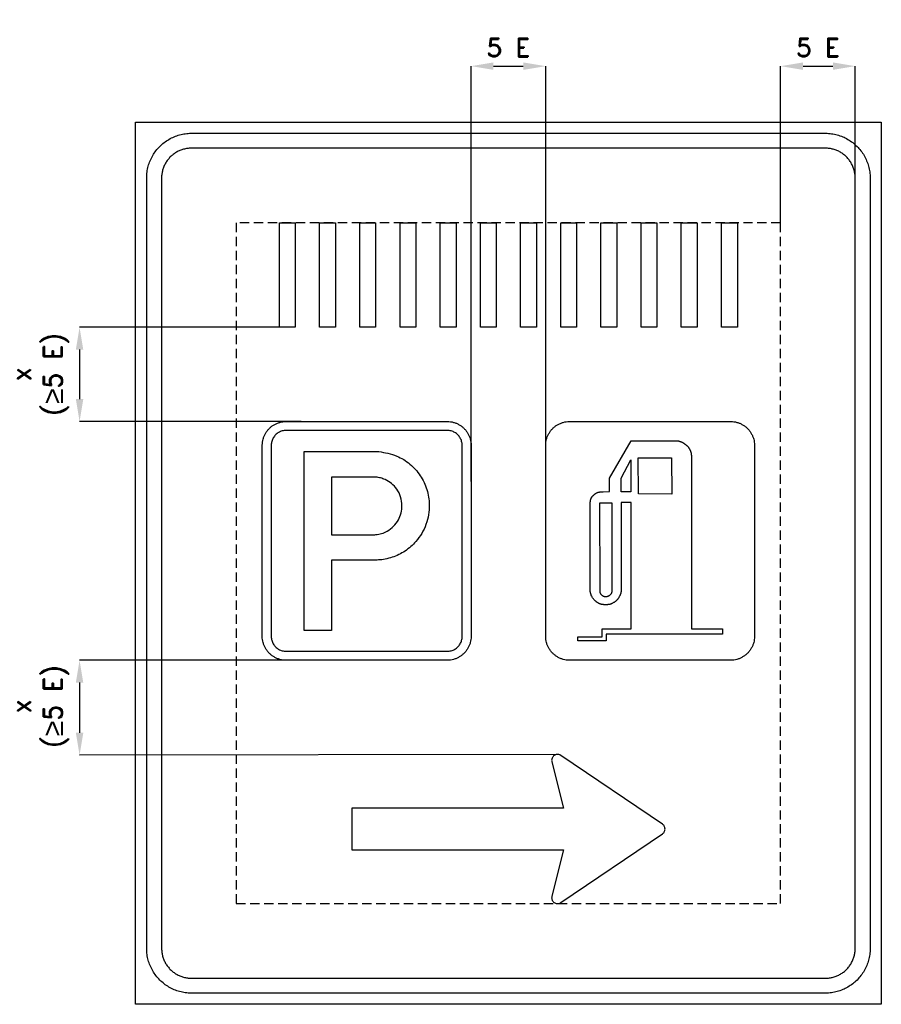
# Model space of a CAD drawing. Header units: millimetres. Extents: x 359 to 2670, y 1107 to 3747.
import ezdxf

# ---------------------------------------------------------------- set-up
doc = ezdxf.new("R2010")
doc.units = ezdxf.units.MM
doc.header["$LTSCALE"] = 5
doc.linetypes.add('ČÁRKOVANÁX2', pattern=[1.5, 1, -0.5])
doc.layers.add('Kóty', color=2, linetype='Continuous')
doc.layers.add('Značka', color=7, linetype='Continuous')
doc.styles.get("Standard").update_dxf_attribs({"font": 'romand.shx', "height": 50})
doc.dimstyles.get("Standard").update_dxf_attribs({"dimtxt": 50, "dimasz": 60, "dimexe": 0.18, "dimexo": 0.0625, "dimgap": 25, "dimtad": 1, "dimdec": 0, "dimzin": 0, "dimdsep": 46, "dimtxsty": 'Standard', "dimcen": 0.09, "dimadec": 0, "dimazin": 0, "dimtfac": 1, "dimtdec": 0, "dimtofl": 0, "dimtmove": 0, "dimatfit": 3, "dimfxl": 1, "dimtolj": 1, "dimtzin": 0, "dimarcsym": 0})

# ---------------------------------------------------------------- blocks, each defined once
blk = doc.blocks.new('*D0')
at = {"layer": 'Defpoints', "color": 0, "transparency": 16777216}
for p in [(2599.7, 3622.2), (2599.7, 3238), (2399.7, 3202.2)]:
    blk.add_point(p, dxfattribs=at)
at = {"layer": 'Kóty', "color": 0, "lineweight": -2, "transparency": 16777216}
for p, q in [((2399.7, 3202.3), (2399.7, 3622.4)), ((2459.7, 3622.2), (2539.7, 3622.2)), ((2599.7, 3238), (2599.7, 3622.4))]:
    blk.add_line(p, q, dxfattribs=at)
at = {"layer": 'Kóty', "color": 0, "transparency": 16777216}
for points in [[(2459.7, 3632.2), (2459.7, 3612.2), (2399.7, 3622.2)], [(2539.7, 3632.2), (2539.7, 3612.2), (2599.7, 3622.2)]]:
    blk.add_solid(points, dxfattribs=at)
at = {"layer": 'Kóty', "color": 0, "transparency": 16777216, "insert": (2499.7, 3672.2), "char_height": 50, "attachment_point": 5}
blk.add_mtext('\\A1;5 E', dxfattribs=at)
blk = doc.blocks.new('*D1')
at = {"layer": 'Defpoints', "color": 0, "transparency": 16777216}
for p in [(1769.7, 3622.2), (1569.7, 2508.2), (1769.7, 2508.2)]:
    blk.add_point(p, dxfattribs=at)
at = {"layer": 'Kóty', "color": 0, "lineweight": -2, "transparency": 16777216}
for p, q in [((1569.7, 2508.3), (1569.7, 3622.4)), ((1629.7, 3622.2), (1709.7, 3622.2)), ((1769.7, 2508.3), (1769.7, 3622.4))]:
    blk.add_line(p, q, dxfattribs=at)
at = {"layer": 'Kóty', "color": 0, "transparency": 16777216}
for points in [[(1629.7, 3632.2), (1629.7, 3612.2), (1569.7, 3622.2)], [(1709.7, 3632.2), (1709.7, 3612.2), (1769.7, 3622.2)]]:
    blk.add_solid(points, dxfattribs=at)
at = {"layer": 'Kóty', "color": 0, "transparency": 16777216, "insert": (1669.7, 3672.2), "char_height": 50, "attachment_point": 5}
blk.add_mtext('\\A1;5 E', dxfattribs=at)

msp = doc.modelspace()

# ---------------------------------------------------------------- linework, layer by layer
at = {"layer": 'Kóty'}
for p, q in [((1055.7, 2922.2), (519.5, 2922.2)), ((519.7, 2862.2), (519.7, 2729.6)), ((1114.2, 2669.6), (519.5, 2669.6)), ((1098, 2029.6), (519.5, 2029.6)), ((519.7, 1969.6), (519.7, 1835.2)), ((1800.3, 1777.1), (519.5, 1775.2))]:
    msp.add_line(p, q, dxfattribs=at)
for points in [[(509.7, 2862.2), (529.7, 2862.2), (519.7, 2922.2)], [(509.7, 2729.6), (529.7, 2729.6), (519.7, 2669.6)], [(509.7, 1969.6), (529.7, 1969.6), (519.7, 2029.6)], [(509.7, 1835.2), (529.7, 1835.2), (519.7, 1775.2)]]:
    msp.add_solid(points, dxfattribs=at)
at = {"layer": 'Značka', "color": 5}
for points in [[(669.7, 1107.2), (669.7, 3472.2), (2669.7, 3472.2), (2669.7, 1107.2), (669.7, 1107.2)], [(1055.7, 2922.2), (1055.7, 3202.2), (1098.2, 3202.2), (1098.2, 2922.2), (1055.7, 2922.2)], [(1163.5, 2922.2), (1163.5, 3202.2), (1205.9, 3202.2), (1205.9, 2922.2), (1163.5, 2922.2)], [(1271.3, 2922.2), (1271.3, 3202.2), (1313.7, 3202.2), (1313.7, 2922.2), (1271.3, 2922.2)], [(1379, 2922.2), (1379, 3202.2), (1421.5, 3202.2), (1421.5, 2922.2), (1379, 2922.2)], [(1486.8, 2922.2), (1486.8, 3202.2), (1529.3, 3202.2), (1529.3, 2922.2), (1486.8, 2922.2)], [(1594.6, 2922.2), (1594.6, 3202.2), (1637, 3202.2), (1637, 2922.2), (1594.6, 2922.2)], [(1702.4, 2922.2), (1702.4, 3202.2), (1744.8, 3202.2), (1744.8, 2922.2), (1702.4, 2922.2)], [(1810.1, 2922.2), (1810.1, 3202.2), (1852.6, 3202.2), (1852.6, 2922.2), (1810.1, 2922.2)], [(1917.9, 2922.2), (1917.9, 3202.2), (1960.3, 3202.2), (1960.3, 2922.2), (1917.9, 2922.2)], [(2025.7, 2922.2), (2025.7, 3202.2), (2068.1, 3202.2), (2068.1, 2922.2), (2025.7, 2922.2)], [(2133.4, 2922.2), (2133.4, 3202.2), (2175.9, 3202.2), (2175.9, 2922.2), (2133.4, 2922.2)], [(2241.2, 2922.2), (2241.2, 3202.2), (2283.7, 3202.2), (2283.7, 2922.2), (2241.2, 2922.2)]]:
    msp.add_lwpolyline(points, dxfattribs=at)
for points in [[(819.7, 1137.2), (819.2, 1137.2), (818.7, 1137.2, -0.03218), (803.3, 1138.3, -0.035443), (788, 1141.5, -0.036267), (773.3, 1146.4, -0.03442), (759.4, 1153.4, -0.033721), (746.5, 1162.1, -0.034085), (734.8, 1172.3, -0.034209), (724.5, 1184, -0.034229), (715.9, 1196.9, -0.034044), (709, 1210.8, -0.033412), (703.9, 1225.5, -0.034127), (700.7, 1240.8, -0.036745), (699.7, 1256.3), (699.7, 1256.7), (699.7, 1257.2), (699.7, 3322.2), (699.7, 3322.7), (699.7, 3323.1, -0.032181), (700.8, 3338.6, -0.035446), (703.9, 3353.9, -0.036271), (708.9, 3368.6, -0.034414), (715.9, 3382.5, -0.033711), (724.5, 3395.4, -0.034082), (734.8, 3407, -0.03421), (746.5, 3417.3, -0.034229), (759.4, 3426, -0.034026), (773.3, 3432.9, -0.033416), (788, 3437.9, -0.034113), (803.3, 3441.2, -0.036749), (818.7, 3442.2), (819.2, 3442.2), (819.7, 3442.2), (2519.7, 3442.2), (2520.2, 3442.2), (2520.6, 3442.2, -0.032179), (2536.1, 3441.1, -0.035456), (2551.4, 3437.9, -0.036267), (2566.1, 3433, -0.034428), (2580, 3426, -0.033733), (2592.9, 3417.3, -0.034076), (2604.5, 3407, -0.034198), (2614.8, 3395.4, -0.034208), (2623.5, 3382.5, -0.034041), (2630.4, 3368.6, -0.033415), (2635.4, 3353.9, -0.034126), (2638.7, 3338.6, -0.03674), (2639.7, 3323.1), (2639.7, 3322.7), (2639.7, 3322.2), (2639.7, 1257.2), (2639.7, 1256.7), (2639.7, 1256.3, -0.032179), (2638.6, 1240.8, -0.03545), (2635.4, 1225.5, -0.036267), (2630.5, 1210.8, -0.034417), (2623.5, 1196.9, -0.033724), (2614.8, 1184, -0.034085), (2604.5, 1172.3, -0.034208), (2592.9, 1162, -0.034232), (2580, 1153.4, -0.034045), (2566.1, 1146.5, -0.033413), (2551.4, 1141.5, -0.034125), (2536.1, 1138.2, -0.036745), (2520.6, 1137.2), (2520.2, 1137.2), (2519.7, 1137.2), (819.7, 1137.2)], [(819.7, 1177.2), (2519.7, 1177.2), (2520, 1177.2), (2520.3, 1177.2, 0.03218), (2530.7, 1177.9, 0.035444), (2540.8, 1180, 0.036267), (2550.6, 1183.4, 0.034416), (2559.9, 1188, 0.033719), (2568.5, 1193.8, 0.034078), (2576.3, 1200.6, 0.034214), (2583.1, 1208.4, 0.034222), (2588.9, 1217, 0.034048), (2593.5, 1226.3, 0.033405), (2596.9, 1236.1, 0.034129), (2599, 1246.2, 0.036741), (2599.7, 1256.6), (2599.7, 1256.9), (2599.7, 1257.2), (2599.7, 3322.2), (2599.7, 3322.5), (2599.7, 3322.8, 0.032177), (2599, 3333.2, 0.035443), (2596.9, 3343.3, 0.036259), (2593.5, 3353.1, 0.034414), (2588.9, 3362.4, 0.033731), (2583.1, 3371, 0.034066), (2576.3, 3378.8, 0.034205), (2568.5, 3385.6, 0.034226), (2559.9, 3391.4, 0.03405), (2550.6, 3396, 0.033418), (2540.8, 3399.4, 0.034151), (2530.6, 3401.5, 0.036741), (2520.3, 3402.2), (2520, 3402.2), (2519.7, 3402.2), (819.7, 3402.2), (819.4, 3402.2), (819.1, 3402.2, 0.032179), (808.7, 3401.5, 0.035442), (798.6, 3399.4, 0.03626), (788.8, 3396, 0.034424), (779.5, 3391.4, 0.033731), (770.9, 3385.6, 0.034079), (763.1, 3378.8, 0.034187), (756.3, 3371, 0.034232), (750.5, 3362.4, 0.034052), (745.9, 3353.1, 0.03342), (742.5, 3343.3, 0.034126), (740.4, 3333.1, 0.036746), (739.7, 3322.8), (739.7, 3322.5), (739.7, 3322.2), (739.7, 1257.2), (739.7, 1256.9), (739.7, 1256.6, 0.03218), (740.4, 1246.2, 0.035443), (742.5, 1236.1, 0.036267), (745.8, 1226.3, 0.03442), (750.5, 1217, 0.033721), (756.3, 1208.4, 0.034085), (763.1, 1200.6, 0.03421), (770.9, 1193.8, 0.034229), (779.5, 1188, 0.034044), (788.8, 1183.4, 0.033411), (798.6, 1180, 0.034128), (808.7, 1177.9, 0.036745), (819.1, 1177.2), (819.4, 1177.2), (819.7, 1177.2)], [(1073.7, 2029.6), (1073.4, 2029.6), (1073.2, 2029.6, -0.032173), (1064.9, 2030.2, -0.035451), (1056.8, 2031.9, -0.036265), (1048.9, 2034.5, -0.034421), (1041.5, 2038.3, -0.033717), (1034.6, 2042.9, -0.034088), (1028.4, 2048.3, -0.034207), (1022.9, 2054.6, -0.034222), (1018.3, 2061.5, -0.034042), (1014.6, 2068.9, -0.033409), (1012, 2076.7, -0.034127), (1010.2, 2084.8, -0.036741), (1009.7, 2093.1), (1009.7, 2093.3), (1009.7, 2093.6), (1009.7, 2605.6), (1009.7, 2605.8), (1009.7, 2606.1, -0.032182), (1010.3, 2614.4, -0.03544), (1012, 2622.5, -0.03627), (1014.6, 2630.3, -0.034419), (1018.3, 2637.7, -0.033705), (1022.9, 2644.6, -0.034091), (1028.4, 2650.8, -0.034212), (1034.6, 2656.3, -0.034217), (1041.5, 2660.9, -0.034037), (1049, 2664.6, -0.033398), (1056.8, 2667.3, -0.034126), (1064.9, 2669, -0.036738), (1073.2, 2669.6), (1073.4, 2669.6), (1073.7, 2669.6), (1505.7, 2669.6), (1505.9, 2669.6), (1506.2, 2669.6, -0.032174), (1514.5, 2669, -0.035437), (1522.6, 2667.3, -0.036274), (1530.4, 2664.7, -0.034413), (1537.8, 2660.9, -0.033707), (1544.7, 2656.3, -0.034091), (1550.9, 2650.8, -0.03423), (1556.4, 2644.6, -0.034229), (1561, 2637.7, -0.034035), (1564.7, 2630.3, -0.033412), (1567.4, 2622.5, -0.03412), (1569.1, 2614.4, -0.036746), (1569.7, 2606.1), (1569.7, 2605.8), (1569.7, 2605.6), (1569.7, 2093.6), (1569.7, 2093.3), (1569.7, 2093.1, -0.032173), (1569.1, 2084.8, -0.035436), (1567.4, 2076.7, -0.036268), (1564.8, 2068.9, -0.034419), (1561, 2061.5, -0.033713), (1556.4, 2054.6, -0.034075), (1550.9, 2048.3, -0.034204), (1544.7, 2042.8, -0.034235), (1537.8, 2038.3, -0.034052), (1530.4, 2034.5, -0.033412), (1522.6, 2031.9, -0.034134), (1514.5, 2030.2, -0.036745), (1506.2, 2029.6), (1505.9, 2029.6), (1505.7, 2029.6), (1073.7, 2029.6)], [(1073.7, 2053.6), (1505.7, 2053.6), (1505.8, 2053.6), (1506, 2053.6, 0.032168), (1511.2, 2054, 0.035443), (1516.2, 2055, 0.03627), (1521.2, 2056.7, 0.034409), (1525.8, 2059, 0.033719), (1530.1, 2061.9, 0.034073), (1534, 2065.3, 0.034207), (1537.4, 2069.2, 0.034219), (1540.3, 2073.5, 0.034045), (1542.6, 2078.1, 0.033402), (1544.3, 2083, 0.034131), (1545.3, 2088.1, 0.03674), (1545.7, 2093.3), (1545.7, 2093.4), (1545.7, 2093.6), (1545.7, 2605.6), (1545.7, 2605.8), (1545.7, 2605.9, 0.032178), (1545.3, 2611.1, 0.035443), (1544.3, 2616.1, 0.036259), (1542.6, 2621.1, 0.034414), (1540.3, 2625.7, 0.033719), (1537.4, 2630, 0.034081), (1534, 2633.9, 0.034223), (1530.1, 2637.3, 0.034245), (1525.8, 2640.2, 0.03405), (1521.2, 2642.5, 0.033418), (1516.2, 2644.2, 0.034105), (1511.2, 2645.2, 0.036741), (1506, 2645.6), (1505.8, 2645.6), (1505.7, 2645.6), (1073.7, 2645.6), (1073.5, 2645.6), (1073.4, 2645.6, 0.032179), (1068.2, 2645.2, 0.035441), (1063.1, 2644.2, 0.036259), (1058.2, 2642.5, 0.034427), (1053.6, 2640.2, 0.033732), (1049.3, 2637.3, 0.034077), (1045.4, 2633.9, 0.034187), (1042, 2630, 0.03423), (1039.1, 2625.7, 0.03405), (1036.8, 2621.1, 0.033404), (1035.1, 2616.1, 0.034122), (1034, 2611.1, 0.03674), (1033.7, 2605.9), (1033.7, 2605.8), (1033.7, 2605.6), (1033.7, 2093.6), (1033.7, 2093.4), (1033.7, 2093.3, 0.032173), (1034.1, 2088.1, 0.035443), (1035.1, 2083, 0.036261), (1036.8, 2078.1, 0.03442), (1039.1, 2073.5, 0.033725), (1042, 2069.2, 0.03409), (1045.4, 2065.3, 0.034206), (1049.3, 2061.9, 0.034236), (1053.6, 2059, 0.03405), (1058.2, 2056.7, 0.033416), (1063.1, 2055, 0.034129), (1068.2, 2053.9, 0.036753), (1073.4, 2053.6), (1073.5, 2053.6), (1073.7, 2053.6)], [(1122.1, 2109.6), (1122.1, 2589.6), (1316.2, 2589.6), (1319.1, 2589.2), (1322, 2588.8, -0.025343), (1346.6, 2584.4, -0.042924), (1370.3, 2576.6, -0.079586), (1405.7, 2555.5, -0.076489), (1433.1, 2524.3, -0.07689), (1451.1, 2487.3, -0.075743), (1457.3, 2446.5, -0.09403), (1448.7, 2393.8, -0.098354), (1421.4, 2348, -0.073288), (1392.5, 2322.3, -0.067697), (1357.6, 2305.6, -0.034201), (1339.5, 2300.6, -0.037879), (1321, 2298.3), (1317.9, 2298.1), (1314.8, 2298), (1195.6, 2298), (1195.6, 2109.6), (1122.1, 2109.6)], [(1195.6, 2520.6), (1195.6, 2366.2), (1309.3, 2366.2), (1311.5, 2366.2), (1313.8, 2366.3, 0.06713), (1329.7, 2369.1, 0.057715), (1344.7, 2375.9, 0.071725), (1361.9, 2389, 0.074487), (1374.6, 2406.3, 0.068276), (1381.9, 2424.5, 0.065315), (1384.1, 2444, 0.077199), (1380.7, 2467.3, 0.083743), (1370.2, 2488.2, 0.073393), (1356.3, 2503.2, 0.066084), (1338.8, 2513.8, 0.042666), (1326.9, 2518.2, 0.049251), (1314.6, 2520.4), (1312.7, 2520.5), (1310.8, 2520.6), (1195.6, 2520.6)], [(1249.7, 1521.1), (1817.7, 1521.1), (1786.2, 1397), (1786, 1396.3), (1785.9, 1395.5, 0.051465), (1785.7, 1392.4, 0.05158), (1786.1, 1389.4, 0.064185), (1787.4, 1385.8, 0.064125), (1789.6, 1382.6, 0.064009), (1792.5, 1380, 0.06388), (1795.9, 1378.2, 0.063528), (1799.6, 1377.2, 0.062352), (1803.5, 1377.2, 0.051625), (1806.5, 1377.8, 0.056298), (1809.3, 1379), (1810, 1379.4), (1810.7, 1379.8), (2082.7, 1563.8), (2083.3, 1564.3), (2083.9, 1564.8, 0.051976), (2086.1, 1567, 0.052128), (2087.8, 1569.6, 0.064821), (2089.2, 1573.2, 0.065075), (2089.7, 1577.1, 0.064739), (2089.2, 1581, 0.063105), (2087.8, 1584.6, 0.052088), (2086.1, 1587.2, 0.056951), (2083.9, 1589.4), (2083.3, 1589.9), (2082.7, 1590.4), (1810.7, 1774.4), (1810, 1774.8), (1809.3, 1775.2, 0.05147), (1806.5, 1776.4, 0.051581), (1803.5, 1777, 0.06417), (1799.6, 1777, 0.064121), (1795.9, 1776, 0.064022), (1792.5, 1774.2, 0.0639), (1789.6, 1771.6, 0.063534), (1787.5, 1768.4, 0.062337), (1786.1, 1764.8, 0.051633), (1785.7, 1761.7, 0.056246), (1785.9, 1758.7), (1786, 1757.9), (1786.2, 1757.2), (1817.7, 1633.1), (1249.7, 1633.1), (1249.7, 1521.1)]]:
    msp.add_lwpolyline(points, format="xyb", dxfattribs=at)
at = {"layer": 'Značka', "color": 6, "linetype": 'ČÁRKOVANÁX2', "ltscale": 5}
msp.add_lwpolyline([(2399.7, 1377.2), (2399.7, 3202.2), (939.7, 3202.2), (939.7, 1377.2), (2399.7, 1377.2)], dxfattribs=at)
at = {"layer": 'Značka', "color": 251}
for points in [[(1833.7, 2029.6), (1833.4, 2029.6), (1833.2, 2029.6, -0.032173), (1824.9, 2030.2, -0.035449), (1816.8, 2031.9, -0.03627), (1809, 2034.5, -0.034419), (1801.5, 2038.3, -0.033722), (1794.7, 2042.9, -0.034081), (1788.4, 2048.3, -0.034198), (1782.9, 2054.6, -0.034237), (1778.4, 2061.5, -0.034036), (1774.6, 2068.9, -0.033423), (1772, 2076.7, -0.034127), (1770.2, 2084.8, -0.036737), (1769.7, 2093.1), (1769.7, 2093.3), (1769.7, 2093.6), (1769.7, 2605.6), (1769.7, 2605.8), (1769.7, 2606.1, -0.032174), (1770.3, 2614.4, -0.035437), (1772, 2622.5, -0.036277), (1774.6, 2630.3, -0.034413), (1778.4, 2637.7, -0.033723), (1783, 2644.6, -0.034086), (1788.4, 2650.8, -0.034214), (1794.7, 2656.3, -0.034217), (1801.5, 2660.9, -0.034029), (1809, 2664.6, -0.033393), (1816.8, 2667.3, -0.034127), (1824.9, 2669, -0.036738), (1833.2, 2669.6), (1833.4, 2669.6), (1833.7, 2669.6), (2265.7, 2669.6), (2265.9, 2669.6), (2266.2, 2669.6, -0.032173), (2274.5, 2669, -0.035434), (2282.6, 2667.3, -0.036277), (2290.4, 2664.7, -0.034413), (2297.8, 2660.9, -0.033715), (2304.7, 2656.3, -0.034086), (2310.9, 2650.8, -0.034213), (2316.4, 2644.6, -0.034241), (2321, 2637.7, -0.034035), (2324.7, 2630.3, -0.033426), (2327.4, 2622.5, -0.034127), (2329.1, 2614.4, -0.036738), (2329.7, 2606.1), (2329.7, 2605.8), (2329.7, 2605.6), (2329.7, 2093.6), (2329.7, 2093.3), (2329.7, 2093.1, -0.032173), (2329.1, 2084.8, -0.035436), (2327.4, 2076.7, -0.036274), (2324.8, 2068.9, -0.034413), (2321, 2061.5, -0.033732), (2316.4, 2054.6, -0.034076), (2310.9, 2048.3, -0.034209), (2304.7, 2042.8, -0.034235), (2297.8, 2038.3, -0.034042), (2290.4, 2034.5, -0.033407), (2282.6, 2031.9, -0.034134), (2274.5, 2030.2, -0.036746), (2266.2, 2029.6), (2265.9, 2029.6), (2265.7, 2029.6), (1833.7, 2029.6)], [(2243.8, 2099.4), (1931.8, 2099.9), (1931.8, 2081.6), (1855.6, 2081.6), (1855.6, 2092.4), (1921.5, 2092.4), (1921.5, 2114), (1999.1, 2114), (1999.1, 2452.2), (1972.3, 2452.2), (1972.3, 2221.1), (1972.3, 2218.8), (1972.3, 2218.6), (1972.3, 2218.5), (1972.1, 2217.7), (1972, 2216.8), (1971.9, 2216), (1971.9, 2215.3), (1971.8, 2214.5), (1971.7, 2213.8), (1971.7, 2213.2), (1971.6, 2212.7), (1971.5, 2212), (1971.4, 2211.2), (1971.1, 2210), (1970.9, 2208.8), (1970.6, 2207.8), (1970.2, 2206.7), (1969.8, 2205.7), (1969.4, 2204.6), (1969.1, 2203.8), (1968.7, 2202.9), (1968.1, 2201.9), (1967.6, 2200.9), (1966.9, 2199.6), (1966.2, 2198.3), (1965.5, 2197.2), (1964.8, 2196.2), (1964.1, 2195.2), (1963.4, 2194.3), (1962.8, 2193.5), (1962.2, 2192.8), (1961.4, 2191.9), (1960.5, 2191), (1959.5, 2189.9, -0.013303), (1958.4, 2188.8, -0.014967), (1957.4, 2187.9, -0.010597), (1956.3, 2187), (1955.3, 2186.2, -0.009334), (1954.2, 2185.4), (1953.3, 2184.8, -0.011094), (1952.4, 2184.3, -0.00912), (1951.3, 2183.7), (1950.2, 2183.1), (1948.8, 2182.3, -0.014224), (1947.4, 2181.5, -0.016281), (1946.2, 2181, -0.011675), (1945, 2180.5, -0.009341), (1943.8, 2180.1, -0.010142), (1942.6, 2179.7, -0.009444), (1941.7, 2179.4, -0.011601), (1940.7, 2179.2, -0.010958), (1939.6, 2179, -0.002349), (1938.4, 2178.8, -0.001792), (1936.6, 2178.6, -0.011311), (1934.8, 2178.3, -0.012083), (1933.3, 2178.2, -0.010391), (1931.8, 2178.1, -0.009292), (1930.3, 2178.1, -0.008966), (1928.8, 2178.2, -0.008037), (1927.6, 2178.3, -0.010432), (1926.4, 2178.4, -0.009087), (1924.9, 2178.6), (1923.4, 2178.8), (1921.5, 2179.1, -0.015228), (1919.6, 2179.4, -0.01815), (1918, 2179.8, -0.013521), (1916.4, 2180.3, -0.011908), (1914.8, 2180.8, -0.012547), (1913.2, 2181.5, -0.011186), (1912, 2182, -0.012701), (1910.8, 2182.7, -0.014574), (1909.3, 2183.5, -0.010378), (1907.8, 2184.5, -0.009762), (1906.3, 2185.5, -0.011718), (1904.9, 2186.7, -0.010191), (1903.7, 2187.7, -0.008945), (1902.5, 2188.7), (1901.4, 2189.8), (1900.3, 2190.9), (1899.4, 2191.8), (1898.6, 2192.8), (1897.5, 2194, -0.017315), (1896.6, 2195.3, -0.01925), (1895.5, 2196.8), (1894.6, 2198.3), (1893.9, 2199.6), (1893.2, 2200.9, -0.011288), (1892.5, 2202.2), (1892, 2203.5), (1891.5, 2204.6, -0.018715), (1891.2, 2205.7, -0.014266), (1890.8, 2207, 0.014395), (1890.4, 2208.4), (1890, 2209.7, -0.020795), (1889.6, 2210.9, -0.025504), (1889.4, 2212.1, -0.012814), (1889.3, 2213.2), (1889.2, 2214.4), (1889.1, 2215.5), (1889.1, 2216.5), (1889, 2217.4), (1889, 2218.6), (1889, 2219.7), (1889, 2220.9), (1889, 2222), (1889, 2222.9), (1889, 2223.8), (1889, 2224.7), (1889, 2225.6), (1889, 2226.2), (1889, 2226.9), (1889, 2227.7), (1889, 2228.4), (1889, 2228.5), (1889, 2228.6), (1889, 2439.6), (1889, 2446.6), (1889, 2446.7), (1889, 2446.9), (1889, 2447.9), (1889, 2449), (1889, 2449.9, -0.003018), (1889.1, 2450.9, -0.004009), (1889.1, 2451.8, -0.00479), (1889.2, 2452.8, -0.004849), (1889.2, 2453.5, -0.00636), (1889.3, 2454.2, -0.007401), (1889.4, 2455.1, -0.004217), (1889.5, 2456, -0.005715), (1889.7, 2457.2, -0.009406), (1889.9, 2458.4, -0.009431), (1890.2, 2459.5, -0.009092), (1890.4, 2460.5, -0.010194), (1890.7, 2461.5, -0.013026), (1891.1, 2462.5, -0.011303), (1891.4, 2463.3, -0.010938), (1891.8, 2464.1, -0.01648), (1892.2, 2465, -0.023064), (1892.8, 2465.9, -0.015302), (1893.3, 2466.5), (1893.8, 2467.2), (1894.3, 2467.8), (1894.7, 2468.3), (1895.2, 2468.9), (1895.6, 2469.5), (1896, 2469.9), (1896.4, 2470.4), (1897, 2470.9), (1897.5, 2471.5), (1898.6, 2472.6, -0.01533), (1899.7, 2473.8, -0.017871), (1900.7, 2474.7, -0.013473), (1901.7, 2475.5, -0.012106), (1902.8, 2476.3, -0.013647), (1904, 2477, -0.012757), (1904.9, 2477.5, -0.015699), (1905.8, 2478, -0.015304), (1907.1, 2478.5), (1908.3, 2479), (1909.5, 2479.5, -0.01495), (1910.7, 2479.9, -0.015035), (1911.7, 2480.1), (1912.7, 2480.4), (1913.6, 2480.5), (1914.6, 2480.7), (1915.4, 2480.8), (1916.2, 2480.8), (1917.1, 2480.9), (1917.9, 2480.9), (1918, 2480.9), (1918.2, 2480.9), (1923.4, 2481.4), (1940.8, 2481.8), (1940.8, 2518), (1998.6, 2617.6), (2125.7, 2617.6), (2125.8, 2617.6), (2125.9, 2617.5), (2126.6, 2617.2), (2127.4, 2617), (2128.1, 2616.8), (2128.8, 2616.5), (2129.5, 2616.3), (2130.2, 2616.1), (2130.8, 2615.9), (2131.3, 2615.8), (2132, 2615.5, -0.014251), (2132.7, 2615.2, -0.018089), (2133.8, 2614.8), (2134.8, 2614.2), (2135.7, 2613.8), (2136.6, 2613.3, -0.006617), (2137.5, 2612.9), (2138.4, 2612.4), (2139, 2612, -0.012038), (2139.7, 2611.6, -0.011652), (2140.4, 2611.1), (2141.2, 2610.5), (2142.1, 2609.9, -0.007888), (2143.1, 2609.2, -0.008106), (2143.8, 2608.6), (2144.5, 2608.1), (2145.2, 2607.5), (2145.8, 2606.9), (2146.4, 2606.5), (2146.9, 2606), (2147.6, 2605.5, -0.012981), (2148.3, 2604.9, -0.019757), (2149.1, 2604.1), (2149.9, 2603.2), (2150.6, 2602.5, -0.006495), (2151.3, 2601.8, -0.009434), (2151.9, 2601, -0.008373), (2152.5, 2600.3, -0.0091), (2153, 2599.7, -0.014882), (2153.4, 2599, -0.014718), (2153.9, 2598.2), (2154.4, 2597.4, 0.005121), (2155.2, 2596, -0.009937), (2156, 2594.6, -0.012315), (2156.6, 2593.4, -0.007994), (2157.2, 2592.2, -0.007232), (2157.7, 2591, -0.009917), (2158.2, 2589.7, -0.007863), (2158.5, 2588.7, -0.005304), (2158.9, 2587.7, -0.010358), (2159.2, 2586.5, -0.020418), (2159.5, 2585.2, -0.016195), (2159.7, 2584), (2159.9, 2582.8), (2160, 2581.8), (2160.1, 2580.8, -0.005323), (2160.2, 2579.9), (2160.3, 2578.9), (2160.4, 2578.1), (2160.4, 2577.3, -0.005968), (2160.5, 2576.4, -0.005961), (2160.5, 2575.6), (2160.5, 2575.5), (2160.5, 2575.3), (2161, 2114), (2243.8, 2114), (2243.8, 2099.9), (2243.8, 2099.4)], [(1946.9, 2451.8), (1946.9, 2217.8), (1946.9, 2213.6), (1946.9, 2213.5), (1946.9, 2213.4), (1946.7, 2212.9), (1946.6, 2212.3), (1946.5, 2211.8), (1946.4, 2211.4), (1946.3, 2210.9), (1946.2, 2210.4), (1946.1, 2210.1), (1945.9, 2209.7), (1945.8, 2209.4), (1945.6, 2209), (1945.5, 2209), (1945.5, 2208.9), (1945.5, 2208.8), (1945.4, 2208.8), (1945.4, 2208.6), (1945.3, 2208.5), (1945.2, 2208.2), (1945.1, 2207.9), (1944.8, 2207.5), (1944.6, 2207.1), (1944.3, 2206.7), (1944, 2206.3), (1943.7, 2206), (1943.5, 2205.8), (1943.1, 2205.5), (1942.8, 2205.2), (1942.7, 2205.2), (1942.7, 2205.1), (1942.6, 2205.1), (1942.5, 2205), (1942.4, 2204.8), (1942.3, 2204.6), (1941.9, 2204.2), (1941.6, 2203.9), (1941.1, 2203.4), (1940.6, 2202.9), (1940, 2202.5), (1939.5, 2202.1), (1939.1, 2201.8), (1938.6, 2201.5), (1938.1, 2201.2, -0.01926), (1937.5, 2200.9, -0.040696), (1936.1, 2200.4, -0.018463), (1934.7, 2200.1, -0.00999), (1933.5, 2199.8, -0.017128), (1932.3, 2199.7, -0.019936), (1931.1, 2199.6, -0.018781), (1929.9, 2199.6, -0.016442), (1929, 2199.7, -0.02056), (1928, 2199.8, -0.023196), (1926.9, 2200.1, -0.012247), (1925.7, 2200.4, -0.014227), (1924.6, 2200.8, -0.029341), (1923.5, 2201.3, -0.026921), (1922.7, 2201.8, -0.021141), (1921.9, 2202.4, -0.017856), (1921.1, 2203.1, -0.016789), (1920.4, 2203.7), (1919.9, 2204.3), (1919.4, 2204.9), (1918.8, 2205.7), (1918.2, 2206.6), (1917.9, 2207.1), (1917.5, 2207.6), (1917.3, 2208), (1917, 2208.4), (1916.7, 2208.8), (1916.5, 2209.3), (1916.3, 2209.6), (1916.2, 2209.9), (1916, 2210.3), (1915.8, 2210.8), (1915.7, 2211.3), (1915.6, 2211.9), (1915.5, 2212.3), (1915.5, 2212.8), (1915.4, 2213.3), (1915.4, 2213.8), (1915.4, 2214.2), (1915.4, 2214.6), (1915.4, 2215), (1915.4, 2215.3), (1915.4, 2215.4), (1915.4, 2215.5), (1915.4, 2219.2), (1914.9, 2451.8), (1946.9, 2451.8)]]:
    msp.add_lwpolyline(points, format="xyb", dxfattribs=at)
for points in [[(1998.2, 2481.4), (1972.3, 2481.4), (1972.3, 2518), (1998.2, 2566.9), (1998.2, 2481.4)], [(2107.8, 2474.8), (2018.4, 2475.3), (2017.9, 2572.5), (2021.2, 2572.5), (2024.5, 2572.5), (2038.8, 2572.5), (2053.1, 2572.5), (2057.5, 2572.5), (2061.8, 2572.5), (2064.1, 2572.5), (2066.3, 2572.5), (2071.2, 2572.5), (2076, 2572.5), (2088.4, 2572.5), (2100.8, 2572.5), (2104.1, 2572.5), (2107.3, 2572.5), (2107.8, 2474.8)]]:
    msp.add_lwpolyline(points, dxfattribs=at)

# ---------------------------------------------------------------- texts
at = {"layer": 'Kóty', "char_height": 50, "attachment_point": 5, "rotation": 90}
for s, insert, width in [('\\A1;x\\P({\\fArial|b0|i0|c238|p34;\\H1.08333x;≥\\Fromand|c238;\\H0.92308x;5 E)}', (414.9, 2796.1), 508.342), ('\\A1;x\\P({\\fArial|b0|i0|c238|p34;\\H1.08333x;≥}5 E)', (414.9, 1905.7), 336.117)]:
    msp.add_mtext(s, dxfattribs=dict(at, insert=insert, width=width))

# ---------------------------------------------------------------- dimensions: what is measured, and where the dimension line sits
at = {"layer": 'Kóty'}
for base, p1, p2, picture, middle in [((1769.7, 3622.2), (1569.7, 2508.2), (1769.7, 2508.2), '*D1', (1669.7, 3672.2)), ((2599.7, 3622.2), (2399.7, 3202.2), (2599.7, 3238), '*D0', (2499.7, 3672.2))]:
    dim = msp.add_linear_dim(base=base, p1=p1, p2=p2, text='5 E', dimstyle='Standard', dxfattribs=at)
    dim.commit()
    dim.dimension.update_dxf_attribs({"geometry": picture, "text_midpoint": middle})

doc.saveas('drawing.dxf')
